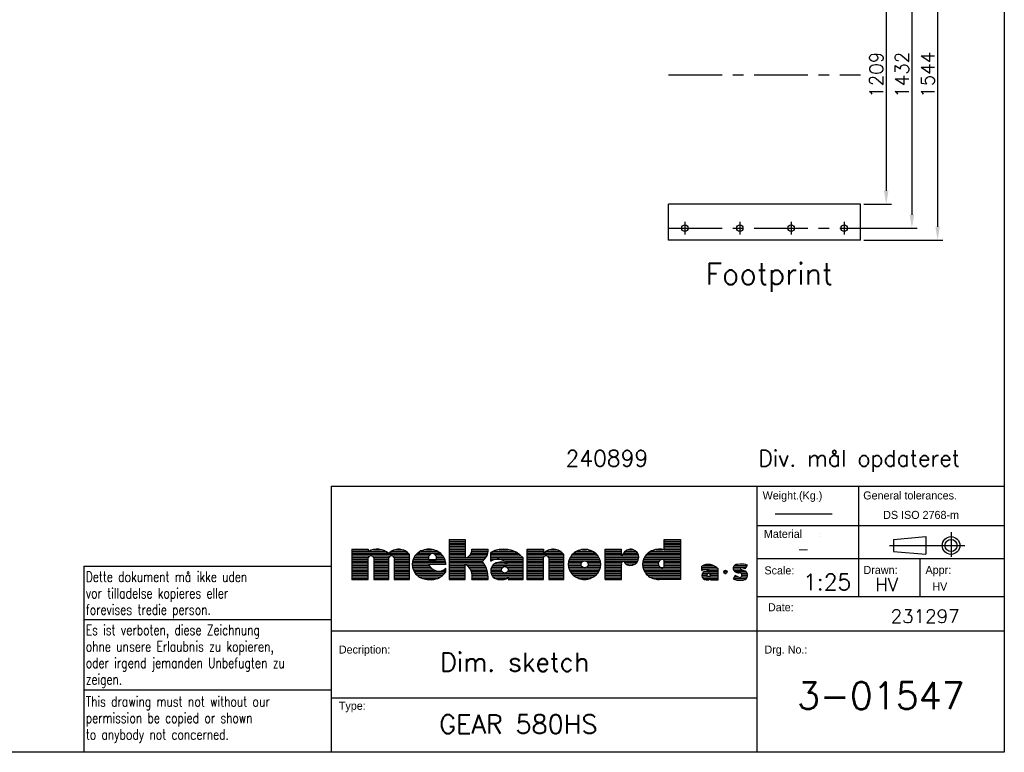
# Model space of a CAD drawing. Extents: x 0 to 10500, y 0 to 7503.
# Tile 3 of 4: x 5902 to 10500, y 0 to 3420. Entities that reach past the tile are written whole.
import ezdxf
from ezdxf.enums import TextEntityAlignment as Align

# ---------------------------------------------------------------- set-up
doc = ezdxf.new("R2010")
doc.units = 0
doc.header["$LTSCALE"] = 200
doc.header["$MEASUREMENT"] = 0
doc.header["$PDSIZE"] = 3
doc.linetypes.add('CENTER', pattern=[2, 1.25, -0.25, 0.25, -0.25])
doc.layers.get('0').update_dxf_attribs({"linetype": 'CONTINUOUS'})
doc.layers.get('DEFPOINTS').update_dxf_attribs({"linetype": 'CONTINUOUS'})
for name, color, linetype in [('1', 3, 'CENTER'), ('100', 6, 'CONTINUOUS'), ('2', 1, 'CONTINUOUS'), ('TEKST', 5, 'CONTINUOUS')]:
    doc.layers.add(name, color=color, linetype=linetype)
doc.styles.add('ROMANS', font='ROMANS.shx')
doc.styles.add('TYPE-1', font='romans', dxfattribs={"width": 0.76})
doc.dimstyles.new('OPSAT', dxfattribs={"dimtxt": 3.5, "dimasz": 4, "dimexe": 2, "dimexo": 0, "dimgap": 0.09, "dimtad": 1, "dimtoh": 1, "dimdec": 3, "dimzin": 0, "dimdsep": 46, "dimtxsty": 'ROMANS', "dimcen": 0.09, "dimclrd": 256, "dimclre": 256, "dimclrt": 256, "dimadec": 0, "dimazin": 0, "dimtfac": 1, "dimtdec": 3, "dimtix": 1, "dimtmove": 2, "dimatfit": 3, "dimfxl": 0, "dimtolj": 1, "dimarcsym": 0})

# ---------------------------------------------------------------- blocks, each defined once
blk = doc.blocks.new('HEAD_A2')
at = {"layer": '1', "ltscale": 3}
for tag, p in [('MATERIAL', (-36.36, 36.06)), ('DRAWN', (-15.94, 29.3)), ('SCALE', (-37.08, 25.38)), ('DATE', (-15.39, 22.24)), ('DESCRIPTION', (-90.24, 14.66)), ('DRAWING_NO', (-24.92, 7.33)), ('TYPE', (-90.32, 2.59))]:
    blk.add_attdef(tag, text='', height=3.5, dxfattribs=at).set_placement(p, align=Align.CENTER)
blk = doc.blocks.new('*D61')
at = {"layer": '100', "color": 6, "lineweight": -2}
for p, q in [((9843.6, 3767.5), (9973.6, 3767.5)), ((9948.6, 3705), (9948.6, 2621)), ((9843.6, 2558.5), (9973.6, 2558.5))]:
    blk.add_line(p, q, dxfattribs=at)
at = {"layer": '100', "color": 6}
for points in [[(9938.1, 3705), (9959, 3705), (9948.6, 3767.5)], [(9938.1, 2621), (9959, 2621), (9948.6, 2558.5)]]:
    blk.add_solid(points, dxfattribs=at)
at = {"layer": 'DEFPOINTS', "color": 0}
for p in [(9828.6, 3767.5), (9828.6, 2558.5), (9948.6, 2558.5)]:
    blk.add_point(p, dxfattribs=at)
at = {"layer": '100', "color": 5, "insert": (9902.3, 3163), "char_height": 62.5, "attachment_point": 5, "rotation": 90, "style": 'ROMANS'}
blk.add_mtext('\\A1;1209', dxfattribs=at)
blk = doc.blocks.new('*D62')
at = {"layer": '100', "color": 6, "lineweight": -2}
for p, q in [((9767.6, 3879), (10093.6, 3879)), ((10068.6, 3816.5), (10068.6, 2509.5)), ((9767.6, 2447), (10093.6, 2447))]:
    blk.add_line(p, q, dxfattribs=at)
at = {"layer": '100', "color": 6}
for points in [[(10058.1, 3816.5), (10079, 3816.5), (10068.6, 3879)], [(10058.1, 2509.5), (10079, 2509.5), (10068.6, 2447)]]:
    blk.add_solid(points, dxfattribs=at)
at = {"layer": 'DEFPOINTS', "color": 0}
for p in [(9752.6, 3879), (9752.6, 2447), (10068.6, 2447)]:
    blk.add_point(p, dxfattribs=at)
at = {"layer": '100', "color": 5, "insert": (10022.3, 3163), "char_height": 62.5, "attachment_point": 5, "rotation": 90, "style": 'ROMANS'}
blk.add_mtext('\\A1;1432', dxfattribs=at)
blk = doc.blocks.new('*D63')
at = {"layer": '100', "color": 6, "lineweight": -2}
for p, q in [((9843.6, 3935), (10213.6, 3935)), ((10188.6, 3872.5), (10188.6, 2453.5)), ((9843.6, 2391), (10213.6, 2391))]:
    blk.add_line(p, q, dxfattribs=at)
at = {"layer": '100', "color": 6}
for points in [[(10178.1, 3872.5), (10199, 3872.5), (10188.6, 3935)], [(10178.1, 2453.5), (10199, 2453.5), (10188.6, 2391)]]:
    blk.add_solid(points, dxfattribs=at)
at = {"layer": 'DEFPOINTS', "color": 0}
for p in [(9828.6, 3935), (9828.6, 2391), (10188.6, 2391)]:
    blk.add_point(p, dxfattribs=at)
at = {"layer": '100', "color": 5, "insert": (10142.3, 3163), "char_height": 62.5, "attachment_point": 5, "rotation": 90, "style": 'ROMANS'}
blk.add_mtext('\\A1;1544', dxfattribs=at)

msp = doc.modelspace()

# ---------------------------------------------------------------- linework, layer by layer
for p, q in [((8932.6, 2391), (8932.6, 2558.5)), ((9828.6, 2558.5), (8932.6, 2558.5)), ((9828.6, 2391), (9828.6, 2558.5)), ((9828.6, 2391), (8932.6, 2391)), ((6201.5, 869.4), (6201.5, 0)), ((7356.2, 867.7), (6201.5, 867.7)), ((7356.2, 617.7), (6201.5, 617.7)), ((6201.5, 292), (7356.2, 292))]:
    msp.add_line(p, q)
at = {"color": 2, "linetype": 'Continuous'}
msp.add_line((7356.2, 1242.2), (10500, 1242.2), dxfattribs=at)
at = {"linetype": 'Continuous'}
for p, q in [((7356.2, 1242.2), (7356.2, 0)), ((9343.7, 1242.2), (9343.7, 0)), ((9818.7, 1242.2), (9818.7, 726.6)), ((9343.7, 1058.6), (10500, 1058.6)), ((9343.7, 904.3), (10500, 904.3)), ((10107, 726.3), (10107, 904.3)), ((9343.7, 726.6), (10500, 726.6)), ((7356.2, 566.4), (10500, 566.4)), ((7356.2, 253.9), (9343.7, 253.9))]:
    msp.add_line(p, q, dxfattribs=at)
at = {"color": 7, "linetype": 'Continuous'}
msp.add_line((7356.2, 1242.2), (10500, 1242.2), dxfattribs=at)
at = {"color": 3, "linetype": 'Continuous'}
for p, q in [((9430.1, 1113.8), (9696.5, 1113.8)), ((9982, 993.7), (10134.2, 1006.7)), ((9982, 993.7), (9982, 937.1)), ((10134.2, 1006.7), (10134.2, 924.2)), ((9982, 937.1), (10134.2, 924.2))]:
    msp.add_line(p, q, dxfattribs=at)
at = {"color": 1, "linetype": 'Continuous'}
for p, q in [((10251.2, 1027.1), (10251.2, 912.4)), ((9964, 965.4), (10315.7, 965.4))]:
    msp.add_line(p, q, dxfattribs=at)
msp.add_lwpolyline([(0, 7425), (10500, 7425), (10500, 0), (0, 0)], close=True)
at = {"color": 1, "linetype": 'Continuous', "const_width": 0.25}
for points in [[(9637.1, 1023.3, 1), (9641.8, 1023.3, 1)], [(9637.1, 1008.9, 1), (9641.8, 1008.9, 1)]]:
    msp.add_lwpolyline(points, format="xyb", close=True, dxfattribs=at)
for centre in [(9008.6, 2447), (9264.6, 2447), (9504.6, 2447), (9752.6, 2447)]:
    msp.add_circle(centre, 15)
at = {"color": 3, "linetype": 'Continuous'}
for radius in [41.3, 28.3]:
    msp.add_circle((10251.2, 965.4), radius, dxfattribs=at)
at = {"layer": '1'}
for p, q in [((8932.6, 3163), (9828.6, 3163)), ((8932.6, 2447), (9828.6, 2447)), ((9008.6, 2476.3), (9008.6, 2417.8)), ((9264.6, 2476.3), (9264.6, 2417.8)), ((9504.6, 2476.3), (9504.6, 2417.8)), ((9752.6, 2476.3), (9752.6, 2417.8))]:
    msp.add_line(p, q, dxfattribs=at)
at = {"layer": '2', "linetype": 'Continuous'}
for p, q in [((7906.9, 993.6), (7982.9, 993.6)), ((7906.9, 993.6), (7906.9, 806.3)), ((7906.9, 991.8), (7982.9, 991.8)), ((7906.9, 984.3), (7982.9, 984.3)), ((7906.9, 976.8), (7982.9, 976.8)), ((7906.9, 969.3), (7982.9, 969.3)), ((7982.9, 993.6), (7982.9, 907.6)), ((8911.8, 993.6), (8987.7, 993.6)), ((8911.8, 945), (8911.8, 993.6)), ((8911.8, 991.8), (8987.7, 991.8)), ((8911.8, 984.3), (8987.7, 984.3)), ((8911.8, 976.8), (8987.7, 976.8)), ((8911.8, 969.3), (8987.7, 969.3)), ((8987.7, 993.6), (8987.7, 806.3)), ((7453.8, 948.1), (7529.8, 948.1)), ((7454.9, 805.8), (7454.9, 947.6)), ((7454.9, 946.8), (7529.8, 946.8)), ((7454.9, 939.3), (7529.8, 939.3)), ((7454.9, 931.8), (7621, 931.8)), ((7454.9, 924.3), (7721, 924.3)), ((7529.8, 948.1), (7529.8, 937.9)), ((7532.4, 939.3), (7608.7, 939.3)), ((7554.3, 946.8), (7586.8, 946.8)), ((7629.9, 931.8), (7714.1, 931.8)), ((7639.9, 939.3), (7704.1, 939.3)), ((7658.8, 946.8), (7685.2, 946.8)), ((7722.2, 806.3), (7722.2, 922.8)), ((7754.7, 924.3), (7818.8, 924.3)), ((7763.3, 931.8), (7863.3, 931.8)), ((7775.4, 939.3), (7851.2, 939.3)), ((7798.6, 946.8), (7828, 946.8)), ((7840.7, 924.3), (7871.9, 924.3)), ((7906.9, 961.8), (7982.9, 961.8)), ((7906.9, 954.3), (7982.9, 954.3)), ((7906.9, 946.8), (7982.9, 946.8)), ((7906.9, 939.3), (7982.9, 939.3)), ((7906.9, 931.8), (7982.9, 931.8)), ((7906.9, 924.3), (7982.9, 924.3)), ((8007.6, 924.3), (8086.8, 924.3)), ((8011.3, 931.8), (8088.7, 931.8)), ((8013.1, 939.3), (8089.5, 939.3)), ((8013.3, 948.1), (8089.2, 948.1)), ((8013.4, 946.8), (8089.3, 946.8)), ((8101.8, 892.4), (8101.8, 932.9)), ((8101.8, 931.8), (8224.3, 931.8)), ((8101.8, 924.3), (8235.5, 924.3)), ((8115, 939.3), (8209.3, 939.3)), ((8140.4, 946.8), (8183.9, 946.8)), ((8271.4, 948.1), (8347.4, 948.1)), ((8272.5, 805.8), (8272.5, 947.6)), ((8272.5, 946.8), (8347.4, 946.8)), ((8272.5, 939.3), (8347.4, 939.3)), ((8272.5, 931.8), (8347.4, 931.8)), ((8272.5, 924.3), (8442.4, 924.3)), ((8347.4, 948.1), (8347.4, 927.8)), ((8351.3, 931.8), (8435.5, 931.8)), ((8361.3, 939.3), (8425.5, 939.3)), ((8380.2, 946.8), (8406.6, 946.8)), ((8443.6, 806.3), (8443.6, 922.8)), ((8483.5, 924.3), (8596, 924.3)), ((8492, 931.8), (8587.5, 931.8)), ((8504.3, 939.3), (8575.2, 939.3)), ((8530.1, 946.8), (8549.4, 946.8)), ((8635.8, 948.1), (8711.8, 948.1)), ((8635.8, 806.3), (8635.8, 948.1)), ((8635.8, 946.8), (8711.8, 946.8)), ((8635.8, 939.3), (8711.8, 939.3)), ((8635.8, 931.8), (8711.8, 931.8)), ((8635.8, 924.3), (8711.8, 924.3)), ((8711.8, 917.7), (8711.8, 948.1)), ((8722.9, 930.9), (8711.8, 917.7)), ((8717.4, 924.3), (8790, 924.3)), ((8723.7, 931.8), (8786, 931.8)), ((8730.6, 939.3), (8779.1, 939.3)), ((8745.2, 946.8), (8764.5, 946.8)), ((8830.4, 924.3), (8987.7, 924.3)), ((8839, 931.8), (8987.7, 931.8)), ((8851.1, 939.3), (8987.7, 939.3)), ((8874.3, 946.8), (8903.6, 946.8)), ((8911.8, 961.8), (8987.7, 961.8)), ((8911.8, 954.3), (8987.7, 954.3)), ((8911.8, 946.8), (8987.7, 946.8)), ((7454.9, 916.8), (7537.8, 916.8)), ((7454.9, 909.3), (7530.3, 909.3)), ((7454.9, 901.8), (7529.8, 901.8)), ((7454.9, 894.3), (7529.8, 894.3)), ((7454.9, 886.8), (7529.8, 886.8)), ((7454.9, 879.3), (7529.8, 879.3)), ((7529.8, 806.3), (7529.8, 907.6)), ((7547.1, 916.8), (7633.9, 916.8)), ((7554.6, 909.3), (7626.5, 909.3)), ((7555.1, 907.6), (7555.1, 806.3)), ((7555.1, 901.8), (7626, 901.8)), ((7555.1, 894.3), (7626, 894.3)), ((7555.1, 886.8), (7626, 886.8)), ((7555.1, 879.3), (7626, 879.3)), ((7626, 806.3), (7626, 907.6)), ((7643.3, 916.8), (7722.2, 916.8)), ((7650.8, 909.3), (7722.2, 909.3)), ((7651.3, 907.6), (7651.3, 806.3)), ((7651.3, 901.8), (7722.2, 901.8)), ((7651.3, 894.3), (7722.2, 894.3)), ((7651.3, 886.8), (7722.2, 886.8)), ((7651.3, 879.3), (7722.2, 879.3)), ((7734.9, 879.3), (7891.7, 879.3)), ((7735.5, 886.8), (7891, 886.8)), ((7737.1, 894.3), (7889.4, 894.3)), ((7739.7, 901.8), (7812.4, 901.8)), ((7743.4, 909.3), (7810.9, 909.3)), ((7748.3, 916.8), (7812.6, 916.8)), ((7813.3, 900), (7846.2, 900)), ((7891.8, 877.2), (7813.3, 877.2)), ((7846.9, 916.8), (7878.3, 916.8)), ((7847.1, 901.8), (7886.8, 901.8)), ((7848.5, 909.3), (7883.2, 909.3)), ((7906.9, 916.8), (7982.9, 916.8)), ((7906.9, 909.3), (7982.9, 909.3)), ((7906.9, 901.8), (8073.3, 901.8)), ((7906.9, 894.3), (8064.4, 894.3)), ((7906.9, 886.8), (8065.9, 886.8)), ((7906.9, 879.3), (8071.2, 879.3)), ((7982.9, 806.3), (7982.9, 877.2)), ((7989.1, 909.3), (8079.5, 909.3)), ((8001.3, 916.8), (8083.8, 916.8)), ((8101.8, 916.8), (8244.6, 916.8)), ((8101.8, 909.3), (8252.1, 909.3)), ((8101.8, 901.8), (8253.7, 901.8)), ((8101.8, 894.3), (8105.4, 894.3)), ((8118.2, 879.3), (8175.6, 879.3)), ((8136, 886.8), (8162.7, 886.8)), ((8163.8, 894.3), (8253.7, 894.3)), ((8175.4, 886.8), (8253.7, 886.8)), ((8177.8, 877.2), (8177.8, 884.8)), ((8177.8, 879.3), (8253.7, 879.3)), ((8253.7, 806.3), (8253.7, 907.6)), ((8272.5, 916.8), (8355.4, 916.8)), ((8272.5, 909.3), (8347.9, 909.3)), ((8272.5, 901.8), (8347.4, 901.8)), ((8272.5, 894.3), (8347.4, 894.3)), ((8272.5, 886.8), (8347.4, 886.8)), ((8272.5, 879.3), (8347.4, 879.3)), ((8347.4, 806.3), (8347.4, 907.6)), ((8364.7, 916.8), (8443.6, 916.8)), ((8372.2, 909.3), (8443.6, 909.3)), ((8372.7, 907.6), (8372.7, 806.3)), ((8372.7, 901.8), (8443.6, 901.8)), ((8372.7, 894.3), (8443.6, 894.3)), ((8372.7, 886.8), (8443.6, 886.8)), ((8372.7, 879.3), (8443.6, 879.3)), ((8463.9, 879.3), (8523.4, 879.3)), ((8464.5, 886.8), (8526.4, 886.8)), ((8466.1, 894.3), (8613.4, 894.3)), ((8468.7, 901.8), (8610.8, 901.8)), ((8472.3, 909.3), (8607.2, 909.3)), ((8477.1, 916.8), (8602.4, 916.8)), ((8553.1, 886.8), (8615, 886.8)), ((8556.1, 879.3), (8615.7, 879.3)), ((8635.8, 916.8), (8792.2, 916.8)), ((8635.8, 909.3), (8792.8, 909.3)), ((8635.8, 901.8), (8791.9, 901.8)), ((8635.8, 894.3), (8789.4, 894.3)), ((8635.8, 886.8), (8713.9, 886.8)), ((8635.8, 879.3), (8711.3, 879.3)), ((8711.8, 806.3), (8711.8, 874.7)), ((8724.8, 886.8), (8784.8, 886.8)), ((8732.6, 879.3), (8777, 879.3)), ((8810.5, 879.3), (8883.9, 879.3)), ((8811.2, 886.8), (8884.8, 886.8)), ((8812.8, 894.3), (8889.4, 894.3)), ((8815.4, 901.8), (8987.7, 901.8)), ((8819.1, 909.3), (8987.7, 909.3)), ((8824, 916.8), (8987.7, 916.8)), ((8911.8, 864.5), (8911.8, 897.4)), ((8911.8, 894.3), (8987.7, 894.3)), ((8911.8, 886.8), (8987.7, 886.8)), ((8911.8, 879.3), (8987.7, 879.3)), ((9289.1, 857.2), (9300.8, 873.8)), ((9300.8, 873.8), (9293.3, 876.3)), ((7454.9, 871.8), (7529.8, 871.8)), ((7454.9, 864.3), (7529.8, 864.3)), ((7454.9, 856.8), (7529.8, 856.8)), ((7454.9, 849.3), (7529.8, 849.3)), ((7454.9, 841.8), (7529.8, 841.8)), ((7454.9, 834.3), (7529.8, 834.3)), ((7555.1, 871.8), (7626, 871.8)), ((7555.1, 864.3), (7626, 864.3)), ((7555.1, 856.8), (7626, 856.8)), ((7555.1, 849.3), (7626, 849.3)), ((7555.1, 841.8), (7626, 841.8)), ((7555.1, 834.3), (7626, 834.3)), ((7651.3, 871.8), (7722.2, 871.8)), ((7651.3, 864.3), (7722.2, 864.3)), ((7651.3, 856.8), (7722.2, 856.8)), ((7651.3, 849.3), (7722.2, 849.3)), ((7651.3, 841.8), (7722.2, 841.8)), ((7651.3, 834.3), (7722.2, 834.3)), ((7735, 871.8), (7815.7, 871.8)), ((7736.1, 864.3), (7820.5, 864.3)), ((7738.1, 856.8), (7827.8, 856.8)), ((7741.2, 849.3), (7840.4, 849.3)), ((7745.3, 841.8), (7891.8, 841.8)), ((7750.8, 834.3), (7886, 834.3)), ((7876.2, 849.3), (7891.8, 849.3)), ((7888.8, 856.8), (7891.8, 856.8)), ((7891.8, 841.8), (7891.8, 859.5)), ((7906.9, 871.8), (7982.9, 871.8)), ((7906.9, 864.3), (7982.9, 864.3)), ((7906.9, 856.8), (7982.9, 856.8)), ((7906.9, 849.3), (7982.9, 849.3)), ((7906.9, 841.8), (7982.9, 841.8)), ((7906.9, 834.3), (7982.9, 834.3)), ((7991.1, 871.8), (8075.6, 871.8)), ((7999.2, 864.3), (8079.3, 864.3)), ((8005, 856.8), (8082.4, 856.8)), ((8009.2, 849.3), (8084.9, 849.3)), ((8012.2, 841.8), (8086.9, 841.8)), ((8014.2, 834.3), (8088.3, 834.3)), ((8101.9, 849.3), (8152.7, 849.3)), ((8102.2, 841.8), (8156.3, 841.8)), ((8103.1, 856.8), (8153.3, 856.8)), ((8103.8, 834.3), (8253.7, 834.3)), ((8105.8, 864.3), (8158.9, 864.3)), ((8110.5, 871.8), (8253.7, 871.8)), ((8176.4, 864.3), (8253.7, 864.3)), ((8179, 841.8), (8253.7, 841.8)), ((8182, 856.8), (8253.7, 856.8)), ((8182.6, 849.3), (8253.7, 849.3)), ((8272.5, 871.8), (8347.4, 871.8)), ((8272.5, 864.3), (8347.4, 864.3)), ((8272.5, 856.8), (8347.4, 856.8)), ((8272.5, 849.3), (8347.4, 849.3)), ((8272.5, 841.8), (8347.4, 841.8)), ((8272.5, 834.3), (8347.4, 834.3)), ((8372.7, 871.8), (8443.6, 871.8)), ((8372.7, 864.3), (8443.6, 864.3)), ((8372.7, 856.8), (8443.6, 856.8)), ((8372.7, 849.3), (8443.6, 849.3)), ((8372.7, 841.8), (8443.6, 841.8)), ((8372.7, 834.3), (8443.6, 834.3)), ((8464, 871.8), (8524.2, 871.8)), ((8465.1, 864.3), (8529.5, 864.3)), ((8467.1, 856.8), (8612.4, 856.8)), ((8470.1, 849.3), (8609.4, 849.3)), ((8474.2, 841.8), (8605.3, 841.8)), ((8479.6, 834.3), (8599.9, 834.3)), ((8550, 864.3), (8614.4, 864.3)), ((8555.3, 871.8), (8615.5, 871.8)), ((8635.8, 871.8), (8711.8, 871.8)), ((8635.8, 864.3), (8711.8, 864.3)), ((8635.8, 856.8), (8711.8, 856.8)), ((8635.8, 849.3), (8711.8, 849.3)), ((8635.8, 841.8), (8711.8, 841.8)), ((8635.8, 834.3), (8711.8, 834.3)), ((8810.7, 871.8), (8886.3, 871.8)), ((8811.8, 864.3), (8894, 864.3)), ((8813.8, 856.8), (8987.7, 856.8)), ((8816.9, 849.3), (8987.7, 849.3)), ((8821, 841.8), (8987.7, 841.8)), ((8826.5, 834.3), (8987.7, 834.3)), ((8911.3, 864.3), (8987.7, 864.3)), ((8911.8, 871.8), (8987.7, 871.8)), ((9087.2, 848.6), (9087.2, 868.8)), ((9087.2, 864.3), (9154.3, 864.3)), ((9087.2, 856.8), (9162.5, 856.8)), ((9087.2, 849.3), (9088.5, 849.3)), ((9089, 834.3), (9115.4, 834.3)), ((9093.2, 871.8), (9141.5, 871.8)), ((9095, 841.8), (9124.3, 841.8)), ((9118.6, 849.3), (9163.1, 849.3)), ((9124.8, 834.3), (9163.1, 834.3)), ((9125.1, 841), (9125.1, 844.8)), ((9125.1, 841.8), (9163.1, 841.8)), ((9163.1, 805.6), (9163.1, 856.2)), ((9189.8, 841.8), (9205.8, 841.8)), ((9194.8, 834.3), (9200.7, 834.3)), ((9195.2, 849.3), (9200.4, 849.3)), ((9234.1, 856.8), (9267.9, 856.8)), ((9235.1, 864.3), (9294.1, 864.3)), ((9236.6, 849.3), (9283.4, 849.3)), ((9240.2, 871.8), (9299.3, 871.8)), ((9245.8, 841.8), (9296, 841.8)), ((9271.8, 834.3), (9299.8, 834.3)), ((9273.3, 853), (9291.6, 846.3)), ((9289.1, 857.2), (9276.6, 861.3)), ((7453.8, 806.3), (7529.8, 806.3)), ((7454.9, 826.8), (7529.8, 826.8)), ((7454.9, 819.3), (7529.8, 819.3)), ((7454.9, 811.8), (7529.8, 811.8)), ((7555.1, 826.8), (7626, 826.8)), ((7555.1, 819.3), (7626, 819.3)), ((7555.1, 811.8), (7626, 811.8)), ((7555.1, 806.3), (7626, 806.3)), ((7651.3, 826.8), (7722.2, 826.8)), ((7651.3, 819.3), (7722.2, 819.3)), ((7651.3, 811.8), (7722.2, 811.8)), ((7651.3, 806.3), (7722.2, 806.3)), ((7758.1, 826.8), (7878.5, 826.8)), ((7767.9, 819.3), (7868.7, 819.3)), ((7782.9, 811.8), (7854.3, 811.8)), ((7906.9, 826.8), (7982.9, 826.8)), ((7906.9, 819.3), (7982.9, 819.3)), ((7906.9, 811.8), (7982.9, 811.8)), ((7906.9, 806.3), (7982.9, 806.3)), ((8013.3, 806.3), (8089.2, 806.3)), ((8014.4, 811.8), (8089.6, 811.8)), ((8015.2, 826.8), (8089.2, 826.8)), ((8015.3, 819.3), (8089.6, 819.3)), ((8107.1, 826.8), (8253.7, 826.8)), ((8112.6, 819.3), (8253.7, 819.3)), ((8122, 811.8), (8176.2, 811.8)), ((8182.8, 816.4), (8182.8, 806.3)), ((8182.8, 811.8), (8253.7, 811.8)), ((8182.8, 806.3), (8253.7, 806.3)), ((8271.4, 806.3), (8347.4, 806.3)), ((8272.5, 826.8), (8347.4, 826.8)), ((8272.5, 819.3), (8347.4, 819.3)), ((8272.5, 811.8), (8347.4, 811.8)), ((8372.7, 826.8), (8443.6, 826.8)), ((8372.7, 819.3), (8443.6, 819.3)), ((8372.7, 811.8), (8443.6, 811.8)), ((8372.7, 806.3), (8443.6, 806.3)), ((8486.9, 826.8), (8592.6, 826.8)), ((8496.7, 819.3), (8582.8, 819.3)), ((8512.1, 811.8), (8567.5, 811.8)), ((8635.8, 826.8), (8711.8, 826.8)), ((8635.8, 819.3), (8711.8, 819.3)), ((8635.8, 811.8), (8711.8, 811.8)), ((8635.8, 806.3), (8711.8, 806.3)), ((8833.8, 826.8), (8987.7, 826.8)), ((8843.6, 819.3), (8987.7, 819.3)), ((8858.6, 811.8), (8987.7, 811.8)), ((8987.7, 806.3), (8889, 806.3)), ((9087.2, 826.8), (9112.6, 826.8)), ((9088.2, 819.3), (9163.1, 819.3)), ((9092.8, 811.8), (9163.1, 811.8)), ((9127.5, 826.8), (9163.1, 826.8)), ((9127.7, 810.6), (9127.7, 805.6)), ((9127.7, 805.6), (9163.1, 805.6)), ((9242.4, 824.6), (9234.1, 809.6)), ((9234.1, 809.6), (9241.6, 806.3)), ((9235.3, 811.8), (9296.8, 811.8)), ((9239.4, 819.3), (9256.9, 819.3)), ((9256.6, 819.6), (9242.4, 824.6)), ((9250.3, 804.3), (9281.2, 804.3)), ((9271.8, 819.3), (9299.6, 819.3)), ((9274.9, 826.8), (9300.9, 826.8))]:
    msp.add_line(p, q, dxfattribs=at)
for centre, radius in [((8539.8, 877.2), 16.5), ((8167.7, 851.9), 15.2), ((9120.1, 828.3), 7.59), ((9197.8, 841.8), 8)]:
    msp.add_circle(centre, radius, dxfattribs=at)
for centre, radius, start, end in [((7570.6, 863.5), 84.9, 49.2687, 118.7133), ((7672, 886.1), 62.1, 36.1312, 137.8432), ((7805.9, 874), 71.8, 132.0891, 155.3642), ((7810.4, 869.1), 78.5, 110.5123, 132.0891), ((7813.3, 861.3), 86.7, 69.4878, 110.5122), ((7829.7, 909.1), 18.8, 331.0817, 208.9183), ((7816.2, 869.1), 78.5, 47.9109, 69.4877), ((7820.6, 874), 71.8, 24.6358, 47.9109), ((7976, 944.4), 37.5, 280.6509, 5.6093), ((8032.2, 941.7), 57.3, 300.5297, 6.3402), ((8162.2, 826.4), 122.4, 41.5487, 119.5266), ((8393.4, 886.1), 62.1, 36.1312, 137.8432), ((8534.1, 874.8), 70.8, 132.7492, 155.8625), ((8537.5, 871.1), 75.8, 110.951, 132.7491), ((8539.8, 865.4), 82, 69.049, 110.951), ((8542, 871.1), 75.8, 47.2509, 69.049), ((8545.4, 874.8), 70.8, 24.1375, 47.2508), ((8754.8, 910.1), 38, 208.3008, 148.3925), ((8881.6, 874), 71.8, 132.0891, 155.3642), ((8886.1, 869.1), 78.5, 110.5123, 132.0891), ((8889, 861.3), 86.7, 74.7742, 110.5122), ((7542.4, 904.7), 13, 12.6804, 167.3196), ((7638.6, 904.7), 13, 12.6804, 167.3196), ((7799, 877.2), 64.2, 155.3641, 204.6359), ((7858.3, 893.8), 48, 200.2848, 314.2665), ((7827.6, 877.2), 64.2, 0.0001, 24.6359), ((7952.8, 822.3), 62.6, 345.1688, 61.2284), ((7974, 816.6), 115.7, 354.9104, 40.9455), ((8134.6, 836.4), 64.9, 48.262, 120.3168), ((8142.3, 846.8), 40.5, 90, 270), ((8151.7, 852.9), 35.6, 42.8953, 105.2139), ((8360, 904.7), 13, 12.6804, 167.3196), ((8528.8, 877.2), 65, 155.8625, 204.1375), ((8550.7, 877.2), 65, 335.8625, 24.1375), ((8725.7, 878.5), 14.4, 105.2551, 195.2551), ((8874.7, 877.2), 64.2, 155.3641, 204.6359), ((8902.7, 881), 18.8, 61.0817, 298.9183), ((9117.3, 815.6), 61.2, 41.5487, 119.5266), ((9250.7, 864.7), 12.7, 66.6112, 148.44), ((9274.5, 773), 105, 79.7155, 100.2845), ((7805.9, 880.4), 71.8, 204.6358, 227.9109), ((7823, 889.4), 83.7, 263.3408, 325.2683), ((8534.1, 879.6), 70.8, 204.1375, 227.2508), ((8545.4, 879.6), 70.8, 312.7492, 335.8625), ((8881.6, 880.4), 71.8, 204.6358, 227.9109), ((9103.5, 820.6), 32.4, 48.262, 120.3168), ((9107.4, 825.8), 20.2, 90, 270), ((9112.1, 828.9), 17.8, 42.8953, 105.2139), ((9251.2, 858.4), 17.1, 131.0548, 228.9452), ((9265.5, 880), 43, 233.4709, 265.8829), ((9264.4, 826.8), 10.6, 222.4739, 100.6562), ((9272.8, 858), 5.04, 41.0905, 275.3067), ((9276.5, 827.2), 24.4, 329.0979, 51.7771), ((7810.4, 885.3), 78.5, 227.9109, 249.4877), ((7813.3, 893), 86.7, 249.4878, 270), ((8152.1, 853.3), 48, 258.2669, 309.8056), ((8537.5, 883.3), 75.8, 227.2509, 249.049), ((8539.8, 889), 82, 249.0491, 290.9509), ((8542, 883.3), 75.8, 290.951, 312.7491), ((8886.1, 885.3), 78.5, 227.9109, 249.4877), ((8889, 893), 86.7, 249.4878, 270), ((9112.3, 829.1), 24, 258.2669, 309.8056), ((9265.8, 891.8), 88.9, 254.2207, 285.7793), ((9288.5, 815.1), 8.89, 278.9189, 357.1066)]:
    msp.add_arc(centre, radius, start, end, dxfattribs=at)

# ---------------------------------------------------------------- block references
at = {"layer": '1'}
ref = msp.add_blockref('HEAD_A2', (10500, 4.8), dxfattribs=dict(at, xscale=25, yscale=25, zscale=25))
ref.add_attrib('DESCRIPTION', 'Dim. sketch', dxfattribs={"layer": 'TEKST', "ltscale": 3, "height": 87.5, "style": 'ROMANS'}).set_placement((8213.1, 377.4), align=Align.CENTER)
ref.add_attrib('TYPE', 'GEAR 580HS', dxfattribs={"layer": 'TEKST', "ltscale": 3, "height": 87.5, "style": 'ROMANS'}).set_placement((8230.6, 87.6), align=Align.CENTER)
ref.add_attrib('DRAWING_NO', '3-01547', dxfattribs={"layer": 'TEKST', "ltscale": 3, "height": 125, "style": 'ROMANS'}).set_placement((9923.4, 201.9), align=Align.CENTER)
ref.add_attrib('DRAWN', 'HV', dxfattribs={"layer": 'TEKST', "ltscale": 3, "height": 62.5, "style": 'ROMANS'}).set_placement((9950, 751.9), align=Align.CENTER)
ref.add_attrib('DATE', '231297', dxfattribs={"layer": 'TEKST', "ltscale": 3, "height": 62.5, "style": 'ROMANS'}).set_placement((10130.1, 603.6), align=Align.CENTER)
ref.add_attrib('SCALE', '1:25', dxfattribs={"layer": 'TEKST', "ltscale": 3, "height": 75, "style": 'ROMANS'}).set_placement((9672.9, 757.6), align=Align.CENTER)
ref.add_attrib('MATERIAL', '-', dxfattribs={"layer": 'TEKST', "ltscale": 3, "height": 50, "style": 'ROMANS'}).set_placement((9561.6, 924), align=Align.CENTER)

# ---------------------------------------------------------------- texts
at = {"layer": '1', "linetype": 'Continuous'}
msp.add_text('DS ISO 2768-m', height=37.5, dxfattribs=at).set_placement((9934.4, 1089.4))
at = {"layer": '1', "style": 'TYPE-1', "width": 0.76}
for s, height, p in [('Dette dokument må ikke uden', 48.035, (6210.7, 795.6)), ('vor tilladelse kopieres eller', 48.035, (6210.7, 718.7)), ('forevises tredie person.', 48.035, (6210.7, 641.9)), ('Es ist verboten, diese Zeichnung ', 48.035, (6210.7, 547)), ('ohne unsere Erlaubnis zu kopieren,', 48.035, (6210.7, 470.1)), ('oder irgend jemanden Unbefugten zu', 48.035, (6210.7, 393.3)), ('zeigen.', 48.04, (6210.7, 316.4)), ('This drawing must not without our', 48.035, (6210.7, 213.2)), ('permission be copied or shown', 48.035, (6210.7, 136.3)), ('to anybody not concerned.', 48.035, (6210.7, 59.5))]:
    msp.add_text(s, height=height, dxfattribs=at).set_placement(p)
at = {"layer": '2', "linetype": 'Continuous'}
for s, p in [('Weight.(Kg.)', (9371.4, 1180.3)), ('General tolerances.', (9841.3, 1180.3)), ('Material', (9377.5, 1000.8)), ('Scale:', (9380, 830.4)), ('Drawn:', (9842.5, 832.5)), ('Appr:', (10132.1, 832.8)), ('Date:', (9396.4, 658.5)), ('Decription:', (7392.5, 460.9)), ('Drg. No.:', (9380, 460.9)), ('Type:', (7392.5, 198.4))]:
    msp.add_text(s, height=37.5, dxfattribs=at).set_placement(p)
at = {"layer": 'TEKST', "linetype": 'Continuous'}
msp.add_text('HV', height=37.5, dxfattribs=at).set_placement((10164, 755.2))
at = {"layer": 'TEKST', "attachment_point": 1}
for s, insert, char_height, width in [('{\\Fromans.shx|c0;Footprint}', (9104.4, 2283.3), 100, 3592.922), ('{\\Fromans|c0;240899^I^IDiv. mål opdateret}', (8451.3, 1409.8), 75, 2970.416)]:
    msp.add_mtext(s, dxfattribs=dict(at, insert=insert, char_height=char_height, width=width))

# ---------------------------------------------------------------- dimensions: what is measured, and where the dimension line sits
at = {"layer": '100'}
for base, p1, p2, picture, middle in [((10188.6, 2391), (9828.6, 3935), (9828.6, 2391), '*D63', (10142.3, 3163)), ((10068.6, 2447), (9752.6, 3879), (9752.6, 2447), '*D62', (10022.3, 3163)), ((9948.6, 2558.5), (9828.6, 3767.5), (9828.6, 2558.5), '*D61', (9902.3, 3163))]:
    dim = msp.add_linear_dim(base=base, p1=p1, p2=p2, angle=90, dimstyle='OPSAT', override={"dimscale": 25, "dimtxt": 2.5, "dimasz": 2.5, "dimexe": 1, "dimexo": 0.6, "dimgap": 0.6, "dimtoh": 0, "dimdec": 0, "dimzin": 8, "dimcen": 0, "dimclrd": 6, "dimclre": 6, "dimclrt": 5, "dimtp": 0.05, "dimtfac": 0.7, "dimtix": 0, "dimtofl": 0, "dimtmove": 0}, dxfattribs=at)
    dim.commit()
    dim.dimension.update_dxf_attribs({"geometry": picture, "text_midpoint": middle})

doc.saveas('drawing.dxf')
